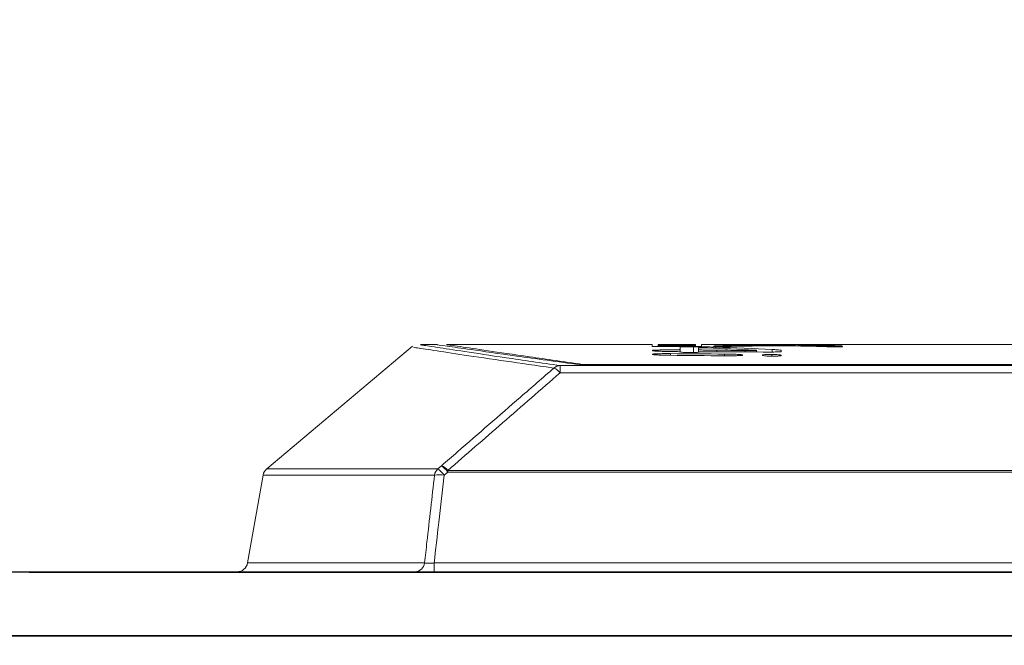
# Model space of a CAD drawing. Header units: millimetres. Extents: x 0 to 2100, y 0 to 1485.
# Tile 61 of 68: x 1369 to 1415, y 495 to 524. Entities that reach past the tile are written whole.
import ezdxf

# ---------------------------------------------------------------- set-up
doc = ezdxf.new("R2010")
doc.units = ezdxf.units.MM
doc.header["$LTSCALE"] = 5
doc.styles.add('SLDTEXTSTYLE1', font='TXT', dxfattribs={"width": 0.75})
doc.dimstyles.new('SLDDIMSTYLE0', dxfattribs={"dimtxt": 12.5, "dimasz": 15, "dimexe": 0, "dimexo": 0.0625, "dimgap": 3.125, "dimtad": 1, "dimdec": 0, "dimrnd": 1e-09, "dimzin": 12, "dimdsep": 46, "dimtxsty": 'SLDTEXTSTYLE1', "dimblk1": 'CLOSED', "dimblk2": 'CLOSED', "dimsah": 1, "dimcen": 0.09, "dimadec": 0, "dimazin": 3, "dimtfac": 1, "dimtofl": 0, "dimtmove": 0, "dimatfit": 3, "dimldrblk": 'CLOSED', "dimfxl": 1, "dimfrac": 2, "dimtolj": 1, "dimtzin": 12, "dimarcsym": 0})

# ---------------------------------------------------------------- blocks, each defined once
blk = doc.blocks.new('_CLOSED')
at = {"color": 0, "linetype": 'ByBlock', "lineweight": -2}
for p, q in [((-1, 0.166667), (0, 0)), ((-1, 0.166667), (-1, -0.166667)), ((0, 0), (-1, -0.166667)), ((0, 0), (-1, 0))]:
    blk.add_line(p, q, dxfattribs=at)
blk = doc.blocks.new('_D_1')
at = {"color": 7, "linetype": 'Continuous', "lineweight": 0}
for p, q in [((897.686, 330.317), (897.686, 573.492)), ((1601.982, 273.385), (1601.982, 573.492)), ((897.686, 568.492), (1601.982, 568.492))]:
    blk.add_line(p, q, dxfattribs=at)
at = {"color": 7, "linetype": 'Continuous', "lineweight": 0, "xscale": 15, "yscale": 15, "rotation": 180}
blk.add_blockref('_CLOSED', (897.686, 568.492), dxfattribs=at)
at = {"color": 7, "linetype": 'Continuous', "lineweight": 0, "xscale": 15, "yscale": 15}
blk.add_blockref('_CLOSED', (1601.982, 568.492), dxfattribs=at)
at = {"color": 7, "linetype": 'Continuous', "lineweight": 0, "insert": (1235.98, 584.606), "char_height": 12.5, "attachment_point": 1, "style": 'SLDTEXTSTYLE1'}
blk.add_mtext('704', dxfattribs=at)

msp = doc.modelspace()

# ---------------------------------------------------------------- linework, layer by layer
at = {"color": 7, "linetype": 'Continuous', "lineweight": 15}
for p, q in [((1387.175, 509.058), (1380.37, 503.348)), ((1388.336, 509.14), (1387.545, 509.14)), ((1398.355, 509.14), (1388.755, 509.14)), ((1398.355, 509.051), (1398.355, 509.14)), ((1398.374, 508.865), (1398.374, 508.85)), ((1398.638, 509.05), (1398.638, 509.132)), ((1398.639, 509.068), (1398.639, 509.136)), ((1398.639, 509.05), (1398.639, 509.068)), ((1398.667, 509.132), (1398.667, 509.124)), ((1398.667, 509.122), (1398.667, 509.124)), ((1398.667, 509.122), (1398.667, 509.119)), ((1398.667, 509.112), (1398.667, 509.119)), ((1398.667, 509.112), (1398.667, 509.108)), ((1398.667, 509.072), (1398.667, 509.108)), ((1398.667, 509.106), (1398.667, 509.103)), ((1398.667, 509.099), (1398.667, 509.103)), ((1398.667, 509.099), (1398.667, 509.082)), ((1398.944, 509.14), (1398.671, 509.14)), ((1398.948, 509.123), (1398.948, 509.13)), ((1398.948, 509.121), (1398.948, 509.123)), ((1398.948, 509.082), (1398.948, 509.094)), ((1399.364, 509.118), (1399.364, 509.117)), ((1399.382, 509.105), (1399.382, 509.112)), ((1399.405, 509.129), (1399.405, 509.123)), ((1399.405, 509.121), (1399.405, 509.123)), ((1399.405, 509.093), (1399.405, 509.082)), ((1399.405, 509.069), (1399.405, 509.082)), ((1399.471, 509.131), (1399.471, 509.133)), ((1399.616, 509.116), (1399.616, 509.117)), ((1399.671, 509.021), (1399.671, 508.906)), ((1399.671, 508.792), (1399.671, 508.906)), ((1399.685, 509.123), (1399.685, 509.129)), ((1399.685, 509.12), (1399.685, 509.123)), ((1399.685, 509.081), (1399.685, 509.092)), ((1399.806, 509.046), (1399.806, 509.069)), ((1399.854, 509.131), (1399.854, 509.134)), ((1399.854, 509.046), (1399.854, 509.061)), ((1399.869, 509.131), (1399.869, 509.132)), ((1399.869, 509.046), (1399.869, 509.056)), ((1400.067, 509.128), (1400.067, 509.122)), ((1400.067, 509.119), (1400.067, 509.122)), ((1400.067, 509.116), (1400.067, 509.113)), ((1400.067, 509.091), (1400.067, 509.079)), ((1400.349, 509.14), (1400.071, 509.14)), ((1400.071, 509.14), (1400.071, 509.14)), ((1400.349, 509.122), (1400.349, 509.13)), ((1400.349, 509.112), (1400.349, 509.119)), ((1400.349, 509.103), (1400.349, 509.112)), ((1400.349, 509.099), (1400.349, 509.103)), ((1400.349, 509.078), (1400.349, 509.095)), ((1400.377, 509.066), (1400.377, 509.135)), ((1400.377, 509.044), (1400.377, 509.066)), ((1400.527, 508.901), (1400.527, 508.978)), ((1400.527, 508.786), (1400.527, 508.901)), ((1406.269, 509.14), (1400.669, 509.14)), ((1400.669, 509.14), (1400.669, 509.043)), ((1401.232, 509.14), (1401.232, 509.138)), ((1401.232, 509.068), (1401.232, 509.052)), ((1403.128, 508.881), (1403.216, 508.875)), ((1403.225, 508.791), (1403.225, 508.872)), ((1403.276, 509.116), (1403.415, 509.113)), ((1403.446, 509.075), (1403.446, 509.111)), ((1404.382, 508.811), (1404.382, 508.865)), ((1405.174, 509.106), (1405.174, 509.07)), ((1416.83, 509.14), (1406.78, 509.14)), ((1407.239, 509.132), (1407.239, 509.136)), ((1407.239, 509.034), (1407.239, 509.051)), ((1398.374, 508.689), (1398.374, 508.676)), ((1402.58, 508.642), (1402.58, 508.656)), ((1403.509, 508.648), (1403.509, 508.634)), ((1404.382, 508.627), (1404.382, 508.641)), ((1394.067, 508.158), (1524.933, 508.158)), ((1394.067, 508.158), (1394.067, 507.822)), ((1524.296, 508.194), (1394.993, 508.194)), ((1395.204, 508.202), (1523.955, 508.202)), ((1395.204, 508.194), (1395.204, 508.202)), ((1524.933, 507.822), (1394.067, 507.822)), ((1388.53, 503.488), (1388.358, 503.348)), ((1388.823, 503.268), (1388.823, 503.192)), ((1388.823, 503.268), (1526.506, 503.268)), ((1380.199, 503.052), (1379.476, 498.953)), ((1388.652, 503.052), (1388.823, 503.192)), ((1526.506, 503.192), (1388.823, 503.192)), ((1388.183, 498.54), (1388.183, 498.953)), ((1388.183, 498.953), (1527.254, 498.953))]:
    msp.add_line(p, q, dxfattribs=at)
at = {"color": 8, "linetype": 'Continuous', "lineweight": 15}
for p, q in [((1398.796, 509.132), (1398.796, 509.134)), ((1398.796, 509.05), (1398.796, 509.061)), ((1399.177, 509.131), (1399.177, 509.133)), ((1399.177, 509.049), (1399.177, 509.058)), ((1399.225, 509.105), (1399.225, 509.111)), ((1399.471, 509.047), (1399.471, 509.06)), ((1399.555, 509.104), (1399.555, 509.108)), ((1399.674, 509.131), (1399.674, 509.135)), ((1399.674, 509.047), (1399.674, 509.066)), ((1399.806, 509.131), (1399.806, 509.136)), ((1399.908, 509.104), (1399.908, 509.107)), ((1400.164, 509.103), (1400.164, 509.108)), ((1400.238, 509.13), (1400.238, 509.133)), ((1400.238, 509.045), (1400.238, 509.059)), ((1400.292, 508.766), (1400.292, 509.035)), ((1400.309, 509.103), (1400.309, 509.109)), ((1401.333, 508.965), (1401.333, 509.018)), ((1401.373, 508.804), (1401.373, 508.872)), ((1401.836, 509.048), (1401.836, 509.088)), ((1402.699, 508.794), (1402.699, 508.864)), ((1403.158, 509.07), (1403.158, 509.104)), ((1403.858, 509.08), (1403.858, 509.129)), ((1403.963, 508.79), (1403.963, 508.909)), ((1404.914, 509.076), (1404.914, 509.129)), ((1405.35, 509.066), (1405.35, 509.1)), ((1406.741, 509.032), (1406.741, 509.075)), ((1399.218, 508.636), (1399.218, 508.714)), ((1401.737, 508.615), (1401.737, 508.695)), ((1403.945, 508.596), (1403.945, 508.677)), ((1393.774, 508.042), (1393.411, 508.094)), ((1380.37, 503.348), (1388.358, 503.348)), ((1388.202, 503.052), (1380.199, 503.052)), ((1379.476, 498.953), (1387.735, 498.953))]:
    msp.add_line(p, q, dxfattribs=at)
at = {"color": 7, "linetype": 'Continuous', "lineweight": 15}
for centre, radius, start, end in [((1394.079, 507.701), 0.458, 91.5624, 131.7813), ((1393.455, 507.312), 0.796, 39.8103, 66.3631), ((1380.691, 502.965), 0.5, 130, 170), ((1388.708, 502.974), 0.512, 133.1012, 171.2788), ((1387.331, 502.036), 1.666, 37.5604, 51.9394), ((1387.502, 502.176), 1.667, 37.559, 51.9276), ((1388.216, 502.763), 0.79, 39.7635, 66.6096), ((1388.427, 501.55), 1.518, 81.4815, 98.5185), ((1378.984, 499.04), 0.5, 270, 350), ((1387.268, 499.01), 0.47, 272.1785, 353.0835)]:
    msp.add_arc(centre, radius, start, end, dxfattribs=at)
for centre, major_axis, ratio, start_param, end_param in [((1347.084, -147.54), (3116.599, 0), 0.210704, 1.553602, 1.554345), ((1383.431, -147.54), (3035.822, 0), 0.21631, 1.565224, 1.565777), ((1377.476, -147.54), (2988.31, 0), 0.21975, 1.563611, 1.563705), ((1375.964, -147.54), (3026.071, 0), 0.217007, 1.562738, 1.563294), ((1374.252, -147.54), (3033.317, 0), 0.216489, 1.562517, 1.562747), ((1367.967, -147.54), (3026.071, 0), 0.217007, 1.560095, 1.560651), ((1366.208, -147.54), (3035.822, 0), 0.21631, 1.55955, 1.560104), ((1364.67, -147.54), (3035.822, 0), 0.21631, 1.559043, 1.559597), ((1359.009, -147.54), (2988.31, 0), 0.21975, 1.557431, 1.557525), ((1400.508, -147.54), (3039.7, 0), 0.216034, 1.57094, 1.571313), ((1383.495, -147.54), (2739.294, 0), 0.239726, 1.564989, 1.565155), ((1366.567, -147.54), (2739.294, 0), 0.239726, 1.558808, 1.558975), ((1399.125, -147.54), (0, 656.68), 0.050372, 6.280036, 6.280556), ((1398.757, -147.54), (0, 656.68), 0.050343, 6.26891, 6.26943), ((1377.528, -147.54), (3046.148, 0), 0.215577, 1.563522, 1.563614), ((1358.703, -147.54), (3046.148, 0), 0.215577, 1.557342, 1.557434), ((1374.224, -147.54), (3036.488, 0), 0.216263, 1.562285, 1.562434), ((1381.894, -147.54), (3015.179, 0), 0.217791, 1.564769, 1.564896), ((1363.261, -147.54), (3015.179, 0), 0.217791, 1.558589, 1.558716), ((1399.727, -147.54), (0, 656.68), 0.044318, 6.278283, 6.278807), ((1399.403, -147.54), (0, 656.68), 0.044318, 6.267158, 6.267681), ((1377.495, -147.54), (3030.831, 0), 0.216667, 1.563256, 1.563349), ((1358.764, -147.54), (3030.831, 0), 0.216667, 1.557075, 1.557168), ((1392.993, -147.54), (0, 656.68), 0.549489, 6.255093, 6.261152), ((1394.304, -147.54), (0, 656.68), 0.554832, 6.256672, 6.263894), ((1302.415, -147.54), (3090.685, 0), 0.212471, 1.538072, 1.538773), ((1308.395, -147.54), (3254.161, 0), 0.201797, 1.541813, 1.54222), ((1401.359, -147.54), (0, 656.68), 0.652995, 6.277357, 6.282383), ((1399.436, -147.54), (0, 656.68), 0.683971, 6.274636, 6.278103), ((1412.13, -147.54), (0, 656.68), 0.934932, 0.013666, 0.016792), ((1409.98, -147.54), (0, 656.68), 0.982859, 0.01057, 0.012617), ((1398.705, -147.54), (0, 656.68), 0.674228, 6.264998, 6.269391), ((1408.52, -147.54), (0, 656.68), 0.920955, 0.003083, 0.005961), ((1400.218, -147.54), (0, 656.68), 0.706729, 6.269129, 6.272126), ((1411.386, -147.54), (0, 656.68), 0.996338, 0.007269, 0.009056), ((1288.064, -147.54), (3086.683, 0), 0.212746, 1.533961, 1.534778), ((1278.042, -147.54), (3093.447, 0), 0.212281, 1.5308, 1.531615)]:
    msp.add_ellipse(centre, major_axis=major_axis, ratio=ratio, start_param=start_param, end_param=end_param, dxfattribs=at)
for points, knots in [([(1393.411, 508.094), (1392.677, 508.2), (1391.077, 508.429), (1389.283, 508.697), (1387.943, 508.899), (1387.204, 509.012), (1387.212, 509.011), (1387.215, 509.01)], [0, 0, 0, 0, 0.183778, 0.400494, 0.621297, 0.84349, 1, 1, 1, 1]), ([(1387.546, 509.126), (1387.539, 509.127), (1387.522, 509.129), (1388.241, 509.019), (1389.535, 508.823), (1391.42, 508.54), (1393.185, 508.286), (1394.067, 508.158)], [0, 0, 0, 0, 0.150725, 0.360425, 0.570124, 0.785064, 1, 1, 1, 1]), ([(1394.993, 508.194), (1393.952, 508.337), (1391.86, 508.623), (1389.872, 508.908), (1388.706, 509.076), (1388.222, 509.147), (1388.316, 509.133), (1388.336, 509.131)], [0, 0, 0, 0, 0.252259, 0.506925, 0.724917, 0.944423, 1, 1, 1, 1]), ([(1395.204, 508.202), (1394.304, 508.329), (1392.5, 508.586), (1390.575, 508.869), (1389.307, 509.057), (1388.732, 509.144), (1388.811, 509.132), (1388.831, 509.129)], [0, 0, 0, 0, 0.225813, 0.453185, 0.685487, 0.9195, 1, 1, 1, 1]), ([(1399.023, 508.886), (1398.971, 508.886), (1398.866, 508.887), (1398.715, 508.885), (1398.574, 508.882), (1398.448, 508.877), (1398.383, 508.871), (1398.376, 508.867), (1398.374, 508.865)], [0, 0, 0, 0, 0.139545, 0.279462, 0.41468, 0.60211, 0.85426, 1, 1, 1, 1]), ([(1398.374, 508.85), (1398.388, 508.846), (1398.415, 508.838), (1398.596, 508.828), (1398.809, 508.822), (1398.956, 508.82), (1399.023, 508.819)], [0, 0, 0, 0, 0.319007, 0.638293, 0.834147, 1, 1, 1, 1]), ([(1398.712, 509.137), (1398.698, 509.137), (1398.671, 509.137), (1398.644, 509.136), (1398.641, 509.136), (1398.639, 509.136)], [0, 0, 0, 0, 0.282995, 0.565759, 1, 1, 1, 1]), ([(1398.639, 509.136), (1398.64, 509.136), (1398.644, 509.135), (1398.681, 509.135), (1398.738, 509.134), (1398.791, 509.134), (1398.796, 509.134)], [0, 0, 0, 0, 0.300598, 0.547757, 0.951447, 1, 1, 1, 1]), ([(1398.712, 509.074), (1398.698, 509.074), (1398.671, 509.073), (1398.644, 509.071), (1398.641, 509.069), (1398.639, 509.068)], [0, 0, 0, 0, 0.282369, 0.564505, 1, 1, 1, 1]), ([(1398.639, 509.068), (1398.64, 509.068), (1398.644, 509.066), (1398.681, 509.064), (1398.738, 509.062), (1398.79, 509.061), (1398.796, 509.061)], [0, 0, 0, 0, 0.301083, 0.547972, 0.950334, 1, 1, 1, 1]), ([(1398.667, 509.14), (1398.668, 509.14), (1398.669, 509.14), (1398.674, 509.14), (1398.686, 509.14), (1398.693, 509.14)], [0, 0, 0, 0, 0.335494, 0.666775, 1, 1, 1, 1]), ([(1399.111, 509.114), (1399.061, 509.113), (1398.963, 509.113), (1398.815, 509.112), (1398.717, 509.112), (1398.667, 509.112)], [0, 0, 0, 0, 0.344738, 0.672142, 1, 1, 1, 1]), ([(1398.667, 509.108), (1398.727, 509.108), (1398.852, 509.109), (1399.04, 509.11), (1399.163, 509.11), (1399.225, 509.111)], [0, 0, 0, 0, 0.314458, 0.656679, 1, 1, 1, 1]), ([(1398.693, 509.14), (1398.701, 509.14), (1398.718, 509.14), (1398.76, 509.14), (1398.807, 509.14), (1398.835, 509.14)], [0, 0, 0, 0, 0.286273, 0.572708, 1, 1, 1, 1]), ([(1398.914, 509.138), (1398.888, 509.138), (1398.821, 509.138), (1398.755, 509.137), (1398.723, 509.137), (1398.712, 509.137)], [0, 0, 0, 0, 0.290003, 0.757274, 1, 1, 1, 1]), ([(1398.914, 509.077), (1398.888, 509.077), (1398.821, 509.076), (1398.755, 509.075), (1398.723, 509.074), (1398.712, 509.074)], [0, 0, 0, 0, 0.289414, 0.7603, 1, 1, 1, 1]), ([(1398.796, 509.134), (1398.823, 509.134), (1398.888, 509.133), (1399.019, 509.133), (1399.125, 509.133), (1399.177, 509.133)], [0, 0, 0, 0, 0.267266, 0.64534, 1, 1, 1, 1]), ([(1398.796, 509.061), (1398.823, 509.06), (1398.888, 509.059), (1399.018, 509.058), (1399.125, 509.058), (1399.177, 509.058)], [0, 0, 0, 0, 0.266812, 0.645014, 1, 1, 1, 1]), ([(1398.835, 509.14), (1398.86, 509.14), (1398.911, 509.14), (1399.021, 509.14), (1399.112, 509.14), (1399.169, 509.14)], [0, 0, 0, 0, 0.273257, 0.546398, 1, 1, 1, 1]), ([(1399.212, 509.138), (1399.184, 509.138), (1399.128, 509.138), (1399.025, 509.138), (1398.956, 509.138), (1398.914, 509.138)], [0, 0, 0, 0, 0.274464, 0.549111, 1, 1, 1, 1]), ([(1399.212, 509.078), (1399.184, 509.078), (1399.128, 509.078), (1399.025, 509.078), (1398.956, 509.078), (1398.914, 509.077)], [0, 0, 0, 0, 0.27458, 0.549332, 1, 1, 1, 1]), ([(1398.928, 509.136), (1398.929, 509.136), (1398.93, 509.136), (1398.946, 509.136), (1398.974, 509.137), (1399.008, 509.137), (1399.017, 509.137)], [0, 0, 0, 0, 0.294478, 0.546772, 0.867237, 1, 1, 1, 1]), ([(1398.989, 509.135), (1398.974, 509.135), (1398.944, 509.135), (1398.93, 509.135), (1398.929, 509.136), (1398.928, 509.136)], [0, 0, 0, 0, 0.338172, 0.664982, 1, 1, 1, 1]), ([(1398.928, 509.068), (1398.929, 509.069), (1398.93, 509.07), (1398.946, 509.071), (1398.974, 509.072), (1399.008, 509.072), (1399.017, 509.073)], [0, 0, 0, 0, 0.2944517, 0.5467933, 0.867251, 1, 1, 1, 1]), ([(1398.989, 509.064), (1398.974, 509.065), (1398.944, 509.066), (1398.93, 509.067), (1398.929, 509.068), (1398.928, 509.068)], [0, 0, 0, 0, 0.338397, 0.665105, 1, 1, 1, 1]), ([(1398.962, 509.14), (1398.955, 509.14), (1398.947, 509.14), (1398.944, 509.14), (1398.944, 509.14)], [0, 0, 0, 0, 0.761514, 1, 1, 1, 1]), ([(1399.049, 509.14), (1399.039, 509.14), (1399.018, 509.14), (1398.986, 509.14), (1398.971, 509.14), (1398.962, 509.14)], [0, 0, 0, 0, 0.263364, 0.526809, 1, 1, 1, 1]), ([(1399.135, 509.135), (1399.121, 509.135), (1399.088, 509.135), (1399.034, 509.135), (1399.005, 509.135), (1398.989, 509.135)], [0, 0, 0, 0, 0.2512527, 0.5755846, 1, 1, 1, 1]), ([(1399.135, 509.063), (1399.121, 509.063), (1399.088, 509.063), (1399.034, 509.064), (1399.005, 509.064), (1398.989, 509.064)], [0, 0, 0, 0, 0.251227, 0.576839, 1, 1, 1, 1]), ([(1399.017, 509.137), (1399.035, 509.137), (1399.074, 509.137), (1399.149, 509.137), (1399.202, 509.137), (1399.229, 509.137)], [0, 0, 0, 0, 0.272873, 0.631433, 1, 1, 1, 1]), ([(1399.017, 509.073), (1399.035, 509.073), (1399.075, 509.073), (1399.149, 509.073), (1399.202, 509.073), (1399.229, 509.073)], [0, 0, 0, 0, 0.27594, 0.63295, 1, 1, 1, 1]), ([(1399.671, 508.906), (1399.664, 508.903), (1399.651, 508.898), (1399.547, 508.892), (1399.414, 508.888), (1399.263, 508.886), (1399.129, 508.886), (1399.05, 508.886), (1399.023, 508.886)], [0, 0, 0, 0, 0.26636, 0.478416, 0.645235, 0.785817, 0.926708, 1, 1, 1, 1]), ([(1399.023, 508.819), (1399.106, 508.818), (1399.271, 508.817), (1399.47, 508.811), (1399.632, 508.803), (1399.658, 508.796), (1399.671, 508.792)], [0, 0, 0, 0, 0.226198, 0.450761, 0.705194, 1, 1, 1, 1]), ([(1399.297, 509.14), (1399.271, 509.14), (1399.22, 509.14), (1399.134, 509.14), (1399.082, 509.14), (1399.049, 509.14)], [0, 0, 0, 0, 0.278618, 0.55735, 1, 1, 1, 1]), ([(1399.33, 509.115), (1399.31, 509.115), (1399.271, 509.114), (1399.193, 509.114), (1399.139, 509.114), (1399.111, 509.114)], [0, 0, 0, 0, 0.332856, 0.663489, 1, 1, 1, 1]), ([(1399.261, 509.135), (1399.253, 509.135), (1399.233, 509.135), (1399.19, 509.135), (1399.154, 509.135), (1399.135, 509.135)], [0, 0, 0, 0, 0.254589, 0.623783, 1, 1, 1, 1]), ([(1399.261, 509.064), (1399.253, 509.064), (1399.233, 509.064), (1399.191, 509.063), (1399.154, 509.063), (1399.135, 509.063)], [0, 0, 0, 0, 0.252898, 0.618847, 1, 1, 1, 1]), ([(1399.169, 509.14), (1399.21, 509.14), (1399.293, 509.14), (1399.455, 509.14), (1399.576, 509.14), (1399.651, 509.14)], [0, 0, 0, 0, 0.273439, 0.546774, 1, 1, 1, 1]), ([(1399.177, 509.133), (1399.207, 509.133), (1399.28, 509.133), (1399.386, 509.133), (1399.444, 509.133), (1399.471, 509.133)], [0, 0, 0, 0, 0.275966, 0.669783, 1, 1, 1, 1]), ([(1399.177, 509.058), (1399.207, 509.058), (1399.28, 509.058), (1399.386, 509.058), (1399.444, 509.059), (1399.471, 509.06)], [0, 0, 0, 0, 0.275853, 0.669129, 1, 1, 1, 1]), ([(1399.225, 509.111), (1399.241, 509.111), (1399.273, 509.111), (1399.327, 509.112), (1399.361, 509.112), (1399.382, 509.112)], [0, 0, 0, 0, 0.281627, 0.563321, 1, 1, 1, 1]), ([(1399.384, 509.136), (1399.37, 509.136), (1399.344, 509.135), (1399.306, 509.135), (1399.276, 509.135), (1399.261, 509.135)], [0, 0, 0, 0, 0.395793, 0.696889, 1, 1, 1, 1]), ([(1399.384, 509.068), (1399.37, 509.068), (1399.344, 509.067), (1399.306, 509.065), (1399.276, 509.065), (1399.261, 509.064)], [0, 0, 0, 0, 0.396257, 0.697114, 1, 1, 1, 1]), ([(1399.662, 509.14), (1399.627, 509.14), (1399.557, 509.14), (1399.432, 509.14), (1399.348, 509.14), (1399.297, 509.14)], [0, 0, 0, 0, 0.280729, 0.561605, 1, 1, 1, 1]), ([(1399.364, 509.117), (1399.363, 509.116), (1399.362, 509.116), (1399.355, 509.115), (1399.339, 509.115), (1399.33, 509.115)], [0, 0, 0, 0, 0.348381, 0.667621, 1, 1, 1, 1]), ([(1399.382, 509.112), (1399.389, 509.112), (1399.402, 509.111), (1399.449, 509.109), (1399.514, 509.109), (1399.555, 509.108)], [0, 0, 0, 0, 0.305454, 0.566734, 1, 1, 1, 1]), ([(1399.526, 509.137), (1399.508, 509.137), (1399.472, 509.136), (1399.427, 509.136), (1399.398, 509.136), (1399.384, 509.136)], [0, 0, 0, 0, 0.334772, 0.667194, 1, 1, 1, 1]), ([(1399.526, 509.072), (1399.508, 509.072), (1399.472, 509.071), (1399.427, 509.069), (1399.398, 509.069), (1399.384, 509.068)], [0, 0, 0, 0, 0.33521, 0.66741, 1, 1, 1, 1]), ([(1399.471, 509.133), (1399.488, 509.134), (1399.541, 509.134), (1399.604, 509.134), (1399.651, 509.135), (1399.674, 509.135)], [0, 0, 0, 0, 0.188843, 0.592697, 1, 1, 1, 1]), ([(1399.471, 509.06), (1399.488, 509.06), (1399.541, 509.061), (1399.604, 509.063), (1399.651, 509.065), (1399.674, 509.066)], [0, 0, 0, 0, 0.1884758, 0.5925323, 1, 1, 1, 1]), ([(1399.673, 509.137), (1399.658, 509.137), (1399.627, 509.137), (1399.574, 509.137), (1399.545, 509.137), (1399.526, 509.137)], [0, 0, 0, 0, 0.260745, 0.521525, 1, 1, 1, 1]), ([(1399.673, 509.074), (1399.658, 509.074), (1399.627, 509.074), (1399.575, 509.073), (1399.545, 509.073), (1399.526, 509.072)], [0, 0, 0, 0, 0.259992, 0.520003, 1, 1, 1, 1]), ([(1399.555, 509.108), (1399.582, 509.108), (1399.65, 509.107), (1399.774, 509.107), (1399.867, 509.107), (1399.908, 509.107)], [0, 0, 0, 0, 0.278824, 0.681696, 1, 1, 1, 1]), ([(1399.649, 509.112), (1399.643, 509.112), (1399.624, 509.113), (1399.618, 509.114), (1399.616, 509.115), (1399.616, 509.116)], [0, 0, 0, 0, 0.188142, 0.592645, 1, 1, 1, 1]), ([(1399.753, 509.111), (1399.741, 509.111), (1399.715, 509.111), (1399.677, 509.112), (1399.66, 509.112), (1399.649, 509.112)], [0, 0, 0, 0, 0.274432, 0.5421106, 1, 1, 1, 1]), ([(1399.651, 509.14), (1399.672, 509.14), (1399.714, 509.14), (1399.792, 509.14), (1399.848, 509.14), (1399.883, 509.14)], [0, 0, 0, 0, 0.2692886, 0.5386064, 1, 1, 1, 1]), ([(1399.931, 509.14), (1399.904, 509.14), (1399.849, 509.14), (1399.756, 509.14), (1399.693, 509.14), (1399.662, 509.14)], [0, 0, 0, 0, 0.324999, 0.658507, 1, 1, 1, 1]), ([(1400.292, 509.035), (1400.244, 509.035), (1400.147, 509.035), (1400.006, 509.034), (1399.872, 509.032), (1399.749, 509.029), (1399.681, 509.025), (1399.674, 509.022), (1399.671, 509.021)], [0, 0, 0, 0, 0.131874, 0.264061, 0.392216, 0.578168, 0.836959, 1, 1, 1, 1]), ([(1399.671, 508.792), (1399.687, 508.787), (1399.709, 508.779), (1399.844, 508.771), (1399.957, 508.767), (1400.046, 508.765), (1400.09, 508.765), (1400.099, 508.765)], [0, 0, 0, 0, 0.470144, 0.69374, 0.859063, 0.972437, 1, 1, 1, 1]), ([(1399.885, 509.137), (1399.865, 509.137), (1399.824, 509.137), (1399.751, 509.137), (1399.703, 509.137), (1399.673, 509.137)], [0, 0, 0, 0, 0.275653, 0.551495, 1, 1, 1, 1]), ([(1399.885, 509.075), (1399.865, 509.075), (1399.824, 509.075), (1399.751, 509.075), (1399.703, 509.075), (1399.673, 509.074)], [0, 0, 0, 0, 0.275705, 0.551603, 1, 1, 1, 1]), ([(1399.674, 509.135), (1399.688, 509.135), (1399.715, 509.135), (1399.755, 509.136), (1399.789, 509.136), (1399.806, 509.136)], [0, 0, 0, 0, 0.372869, 0.685106, 1, 1, 1, 1]), ([(1399.674, 509.066), (1399.688, 509.066), (1399.715, 509.067), (1399.755, 509.068), (1399.789, 509.069), (1399.806, 509.069)], [0, 0, 0, 0, 0.373053, 0.685181, 1, 1, 1, 1]), ([(1399.902, 509.11), (1399.888, 509.11), (1399.847, 509.11), (1399.795, 509.111), (1399.764, 509.111), (1399.753, 509.111)], [0, 0, 0, 0, 0.277677, 0.761755, 1, 1, 1, 1]), ([(1399.806, 509.136), (1399.814, 509.136), (1399.833, 509.136), (1399.874, 509.136), (1399.908, 509.136), (1399.925, 509.136)], [0, 0, 0, 0, 0.259332, 0.620655, 1, 1, 1, 1]), ([(1399.806, 509.069), (1399.814, 509.07), (1399.832, 509.07), (1399.871, 509.07), (1399.905, 509.07), (1399.923, 509.07), (1399.925, 509.07)], [0, 0, 0, 0, 0.253972, 0.607299, 0.956514, 1, 1, 1, 1]), ([(1400.039, 509.134), (1400.025, 509.134), (1399.99, 509.134), (1399.925, 509.134), (1399.875, 509.134), (1399.854, 509.134)], [0, 0, 0, 0, 0.290887, 0.694113, 1, 1, 1, 1]), ([(1400.039, 509.063), (1400.025, 509.062), (1399.99, 509.062), (1399.924, 509.061), (1399.875, 509.061), (1399.854, 509.061)], [0, 0, 0, 0, 0.291197, 0.694759, 1, 1, 1, 1]), ([(1399.869, 509.132), (1399.908, 509.132), (1400.002, 509.132), (1400.135, 509.133), (1400.206, 509.133), (1400.238, 509.133)], [0, 0, 0, 0, 0.273254, 0.673772, 1, 1, 1, 1]), ([(1399.869, 509.056), (1399.908, 509.056), (1400.002, 509.056), (1400.135, 509.057), (1400.206, 509.058), (1400.238, 509.059)], [0, 0, 0, 0, 0.273178, 0.671676, 1, 1, 1, 1]), ([(1399.883, 509.14), (1399.901, 509.14), (1399.936, 509.14), (1400, 509.14), (1400.044, 509.14), (1400.071, 509.14)], [0, 0, 0, 0, 0.269661, 0.539365, 1, 1, 1, 1]), ([(1400.237, 509.137), (1400.212, 509.137), (1400.153, 509.137), (1400.031, 509.137), (1399.934, 509.137), (1399.885, 509.137)], [0, 0, 0, 0, 0.26779, 0.636766, 1, 1, 1, 1]), ([(1400.237, 509.073), (1400.212, 509.073), (1400.153, 509.074), (1400.031, 509.075), (1399.934, 509.075), (1399.885, 509.075)], [0, 0, 0, 0, 0.2678851, 0.6353947, 1, 1, 1, 1]), ([(1400.04, 509.111), (1400.03, 509.111), (1400.008, 509.111), (1399.958, 509.11), (1399.921, 509.11), (1399.902, 509.11)], [0, 0, 0, 0, 0.329045, 0.660641, 1, 1, 1, 1]), ([(1399.908, 509.107), (1399.933, 509.107), (1399.983, 509.107), (1400.072, 509.107), (1400.129, 509.107), (1400.164, 509.108)], [0, 0, 0, 0, 0.280516, 0.561312, 1, 1, 1, 1]), ([(1399.925, 509.136), (1399.938, 509.136), (1399.967, 509.136), (1400.009, 509.136), (1400.038, 509.136), (1400.05, 509.136), (1400.053, 509.136)], [0, 0, 0, 0, 0.251561, 0.58867, 0.925943, 1, 1, 1, 1]), ([(1399.925, 509.07), (1399.938, 509.07), (1399.967, 509.07), (1400.01, 509.07), (1400.038, 509.07), (1400.05, 509.069), (1400.053, 509.069)], [0, 0, 0, 0, 0.252114, 0.590781, 0.929398, 1, 1, 1, 1]), ([(1400.05, 509.14), (1400.043, 509.14), (1400.025, 509.14), (1399.981, 509.14), (1399.943, 509.14), (1399.931, 509.14)], [0, 0, 0, 0, 0.281061, 0.759505, 1, 1, 1, 1]), ([(1400.103, 509.135), (1400.102, 509.135), (1400.101, 509.135), (1400.086, 509.135), (1400.063, 509.134), (1400.042, 509.134), (1400.039, 509.134)], [0, 0, 0, 0, 0.313957, 0.577014, 0.931084, 1, 1, 1, 1]), ([(1400.103, 509.066), (1400.102, 509.066), (1400.101, 509.065), (1400.086, 509.064), (1400.057, 509.063), (1400.039, 509.063)], [0, 0, 0, 0, 0.3126728, 0.578118, 1, 1, 1, 1]), ([(1400.067, 509.113), (1400.067, 509.113), (1400.066, 509.112), (1400.061, 509.112), (1400.047, 509.111), (1400.04, 509.111)], [0, 0, 0, 0, 0.379501, 0.685888, 1, 1, 1, 1]), ([(1400.071, 509.14), (1400.071, 509.14), (1400.07, 509.14), (1400.066, 509.14), (1400.056, 509.14), (1400.05, 509.14)], [0, 0, 0, 0, 0.357534, 0.676957, 1, 1, 1, 1]), ([(1400.053, 509.136), (1400.065, 509.136), (1400.09, 509.136), (1400.101, 509.136), (1400.102, 509.135), (1400.103, 509.135)], [0, 0, 0, 0, 0.343009, 0.66762, 1, 1, 1, 1]), ([(1400.053, 509.069), (1400.065, 509.069), (1400.09, 509.068), (1400.101, 509.067), (1400.102, 509.067), (1400.103, 509.066)], [0, 0, 0, 0, 0.343657, 0.667965, 1, 1, 1, 1]), ([(1400.071, 509.14), (1400.084, 509.14), (1400.111, 509.14), (1400.16, 509.14), (1400.19, 509.14), (1400.21, 509.14)], [0, 0, 0, 0, 0.259777, 0.519586, 1, 1, 1, 1]), ([(1400.099, 508.765), (1400.131, 508.765), (1400.195, 508.765), (1400.292, 508.766), (1400.388, 508.769), (1400.483, 508.775), (1400.523, 508.781), (1400.526, 508.785), (1400.527, 508.786)], [0, 0, 0, 0, 0.110603, 0.221249, 0.353158, 0.555396, 0.887967, 1, 1, 1, 1]), ([(1400.164, 509.108), (1400.181, 509.108), (1400.214, 509.108), (1400.269, 509.108), (1400.293, 509.109), (1400.309, 509.109)], [0, 0, 0, 0, 0.2685363, 0.5188455, 1, 1, 1, 1]), ([(1400.21, 509.14), (1400.22, 509.14), (1400.238, 509.14), (1400.271, 509.14), (1400.289, 509.14), (1400.3, 509.14)], [0, 0, 0, 0, 0.252829, 0.505669, 1, 1, 1, 1]), ([(1400.377, 509.135), (1400.375, 509.135), (1400.372, 509.136), (1400.34, 509.136), (1400.29, 509.137), (1400.243, 509.137), (1400.237, 509.137)], [0, 0, 0, 0, 0.307767, 0.556153, 0.946024, 1, 1, 1, 1]), ([(1400.377, 509.066), (1400.375, 509.067), (1400.372, 509.068), (1400.34, 509.071), (1400.29, 509.072), (1400.243, 509.073), (1400.237, 509.073)], [0, 0, 0, 0, 0.308315, 0.556235, 0.945193, 1, 1, 1, 1]), ([(1400.238, 509.133), (1400.267, 509.133), (1400.341, 509.134), (1400.373, 509.135), (1400.376, 509.135), (1400.377, 509.135)], [0, 0, 0, 0, 0.307954, 0.783787, 1, 1, 1, 1]), ([(1400.238, 509.059), (1400.267, 509.06), (1400.341, 509.061), (1400.373, 509.064), (1400.376, 509.066), (1400.377, 509.066)], [0, 0, 0, 0, 0.308134, 0.78344, 1, 1, 1, 1]), ([(1401.333, 509.018), (1401.247, 509.021), (1401.092, 509.025), (1400.783, 509.03), (1400.522, 509.033), (1400.341, 509.034), (1400.292, 509.035)], [0, 0, 0, 0, 0.333206, 0.595736, 0.892736, 1, 1, 1, 1]), ([(1400.3, 509.14), (1400.306, 509.14), (1400.318, 509.14), (1400.333, 509.14), (1400.339, 509.14), (1400.343, 509.14)], [0, 0, 0, 0, 0.274119, 0.548163, 1, 1, 1, 1]), ([(1400.309, 509.109), (1400.318, 509.11), (1400.337, 509.11), (1400.347, 509.111), (1400.348, 509.112), (1400.349, 509.112)], [0, 0, 0, 0, 0.318936, 0.658116, 1, 1, 1, 1]), ([(1400.343, 509.14), (1400.344, 509.14), (1400.347, 509.14), (1400.348, 509.14), (1400.348, 509.14), (1400.349, 509.14)], [0, 0, 0, 0, 0.195762, 0.597788, 1, 1, 1, 1]), ([(1400.527, 508.978), (1400.529, 508.98), (1400.532, 508.983), (1400.571, 508.985), (1400.602, 508.986), (1400.63, 508.987), (1400.66, 508.987), (1400.692, 508.987), (1400.739, 508.987), (1400.839, 508.985), (1400.898, 508.983), (1400.942, 508.981)], [0, 0, 0, 0, 0.2849669, 0.3932046, 0.4373038, 0.481847, 0.513644, 0.5453792, 0.5950039, 0.6897954, 1, 1, 1, 1]), ([(1401.373, 508.872), (1401.262, 508.873), (1401.041, 508.875), (1400.773, 508.882), (1400.571, 508.891), (1400.541, 508.898), (1400.527, 508.901)], [0, 0, 0, 0, 0.241403, 0.481574, 0.746326, 1, 1, 1, 1]), ([(1400.527, 508.786), (1400.532, 508.788), (1400.543, 508.792), (1400.634, 508.797), (1400.771, 508.801), (1400.964, 508.804), (1401.173, 508.805), (1401.316, 508.804), (1401.371, 508.804)], [0, 0, 0, 0, 0.157881, 0.316306, 0.466179, 0.626008, 0.855653, 1, 1, 1, 1]), ([(1401.704, 509.14), (1401.649, 509.14), (1401.582, 509.14), (1401.469, 509.14), (1401.419, 509.14), (1401.376, 509.14), (1401.339, 509.14), (1401.3, 509.14), (1401.251, 509.14), (1401.234, 509.14), (1401.232, 509.14), (1401.232, 509.14)], [0, 0, 0, 0, 0.320047, 0.391282, 0.450159, 0.492415, 0.534805, 0.586204, 0.670518, 0.898917, 1, 1, 1, 1]), ([(1401.232, 509.138), (1401.249, 509.137), (1401.284, 509.136), (1401.45, 509.134), (1401.628, 509.133), (1401.719, 509.132)], [0, 0, 0, 0, 0.33683, 0.663852, 1, 1, 1, 1]), ([(1401.836, 509.088), (1401.724, 509.086), (1401.519, 509.083), (1401.305, 509.076), (1401.259, 509.071), (1401.232, 509.068)], [0, 0, 0, 0, 0.336299, 0.614251, 1, 1, 1, 1]), ([(1401.232, 509.052), (1401.235, 509.05), (1401.24, 509.048), (1401.289, 509.046), (1401.341, 509.045), (1401.406, 509.044), (1401.475, 509.044), (1401.567, 509.044), (1401.692, 509.046), (1401.773, 509.047), (1401.821, 509.048)], [0, 0, 0, 0, 0.2339397, 0.3355343, 0.4381944, 0.5025912, 0.567052, 0.6511633, 0.7891883, 1, 1, 1, 1]), ([(1403.223, 508.872), (1403.223, 508.872), (1403.227, 508.871), (1403.207, 508.869), (1403.156, 508.867), (1403.078, 508.865), (1402.948, 508.864), (1402.814, 508.864), (1402.723, 508.864), (1402.699, 508.864)], [0, 0, 0, 0, 0.030119, 0.187679, 0.30708, 0.426289, 0.599597, 0.889767, 1, 1, 1, 1]), ([(1403.438, 509.111), (1403.44, 509.111), (1403.457, 509.109), (1403.38, 509.107), (1403.231, 509.105), (1403.158, 509.104)], [0, 0, 0, 0, 0.090626, 0.551187, 1, 1, 1, 1]), ([(1403.539, 508.789), (1403.625, 508.788), (1403.799, 508.788), (1404.043, 508.79), (1404.226, 508.795), (1404.34, 508.801), (1404.379, 508.807), (1404.381, 508.81), (1404.382, 508.811)], [0, 0, 0, 0, 0.2067136, 0.4146665, 0.5941404, 0.7634552, 0.9409463, 1, 1, 1, 1]), ([(1403.741, 509.079), (1403.805, 509.08), (1403.925, 509.081), (1404.153, 509.082), (1404.374, 509.082), (1404.576, 509.081), (1404.72, 509.079), (1404.787, 509.078), (1404.812, 509.078)], [0, 0, 0, 0, 0.207829, 0.384522, 0.5617, 0.727728, 0.89899, 1, 1, 1, 1]), ([(1404.914, 509.129), (1404.839, 509.128), (1404.71, 509.127), (1404.472, 509.127), (1404.263, 509.127), (1404.072, 509.128), (1403.941, 509.128), (1403.879, 509.129), (1403.858, 509.129)], [0, 0, 0, 0, 0.2431228, 0.412229, 0.5817372, 0.7427874, 0.9123409, 1, 1, 1, 1]), ([(1404.382, 508.865), (1404.367, 508.87), (1404.337, 508.881), (1404.195, 508.896), (1404.041, 508.905), (1403.963, 508.909)], [0, 0, 0, 0, 0.337339, 0.665481, 1, 1, 1, 1]), ([(1405.35, 509.1), (1405.296, 509.101), (1405.187, 509.103), (1405.159, 509.107), (1405.229, 509.11), (1405.359, 509.112), (1405.447, 509.113), (1405.461, 509.113)], [0, 0, 0, 0, 0.23698, 0.472939, 0.729816, 0.956962, 1, 1, 1, 1]), ([(1406.396, 509.14), (1406.483, 509.14), (1406.616, 509.14), (1406.739, 509.14), (1406.78, 509.14)], [0, 0, 0, 0, 0.665096, 1, 1, 1, 1]), ([(1406.63, 509.123), (1406.743, 509.124), (1406.949, 509.126), (1407.165, 509.129), (1407.212, 509.131), (1407.239, 509.132)], [0, 0, 0, 0, 0.3365382, 0.6119298, 1, 1, 1, 1]), ([(1407.239, 509.136), (1407.236, 509.137), (1407.231, 509.137), (1407.183, 509.137), (1407.132, 509.138), (1407.068, 509.138), (1407.001, 509.138), (1406.911, 509.138), (1406.786, 509.138), (1406.705, 509.137), (1406.655, 509.137)], [0, 0, 0, 0, 0.233468, 0.334879, 0.437357, 0.500771, 0.564264, 0.64624, 0.780236, 1, 1, 1, 1]), ([(1407.239, 509.051), (1407.221, 509.054), (1407.186, 509.06), (1407.016, 509.069), (1406.834, 509.073), (1406.741, 509.075)], [0, 0, 0, 0, 0.337075, 0.663731, 1, 1, 1, 1]), ([(1406.757, 509.032), (1406.813, 509.03), (1406.883, 509.028), (1406.999, 509.027), (1407.05, 509.027), (1407.094, 509.027), (1407.133, 509.027), (1407.173, 509.028), (1407.224, 509.03), (1407.238, 509.032), (1407.239, 509.034), (1407.239, 509.034)], [0, 0, 0, 0, 0.318594, 0.392546, 0.451066, 0.494872, 0.538788, 0.593528, 0.684419, 0.933054, 1, 1, 1, 1]), ([(1399.218, 508.714), (1399.131, 508.715), (1398.957, 508.716), (1398.712, 508.713), (1398.529, 508.707), (1398.416, 508.7), (1398.377, 508.694), (1398.375, 508.69), (1398.374, 508.689)], [0, 0, 0, 0, 0.20706, 0.41536, 0.595078, 0.764449, 0.941975, 1, 1, 1, 1]), ([(1398.374, 508.676), (1398.387, 508.672), (1398.414, 508.663), (1398.605, 508.651), (1398.87, 508.641), (1399.106, 508.638), (1399.218, 508.636)], [0, 0, 0, 0, 0.244058, 0.486828, 0.755142, 1, 1, 1, 1]), ([(1402.58, 508.656), (1402.567, 508.66), (1402.54, 508.669), (1402.35, 508.681), (1402.084, 508.69), (1401.849, 508.693), (1401.737, 508.695)], [0, 0, 0, 0, 0.244238, 0.487225, 0.755078, 1, 1, 1, 1]), ([(1401.737, 508.615), (1401.824, 508.615), (1401.998, 508.614), (1402.243, 508.617), (1402.426, 508.623), (1402.538, 508.631), (1402.577, 508.637), (1402.58, 508.641), (1402.58, 508.642)], [0, 0, 0, 0, 0.207243, 0.41576, 0.594963, 0.763764, 0.940989, 1, 1, 1, 1]), ([(1403.945, 508.677), (1403.919, 508.677), (1403.867, 508.678), (1403.784, 508.677), (1403.694, 508.674), (1403.589, 508.668), (1403.521, 508.659), (1403.513, 508.651), (1403.509, 508.648)], [0, 0, 0, 0, 0.078539, 0.157086, 0.259878, 0.427224, 0.740517, 1, 1, 1, 1]), ([(1403.509, 508.634), (1403.524, 508.627), (1403.547, 508.616), (1403.688, 508.604), (1403.796, 508.599), (1403.88, 508.597), (1403.929, 508.596), (1403.945, 508.596)], [0, 0, 0, 0, 0.5034856, 0.7297446, 0.8620357, 0.9553249, 1, 1, 1, 1]), ([(1404.382, 508.641), (1404.366, 508.648), (1404.344, 508.659), (1404.203, 508.67), (1404.095, 508.674), (1404.011, 508.677), (1403.962, 508.677), (1403.945, 508.677)], [0, 0, 0, 0, 0.503813, 0.729809, 0.861499, 0.954253, 1, 1, 1, 1]), ([(1403.945, 508.596), (1403.971, 508.596), (1404.023, 508.596), (1404.106, 508.597), (1404.197, 508.6), (1404.302, 508.607), (1404.37, 508.616), (1404.378, 508.624), (1404.382, 508.627)], [0, 0, 0, 0, 0.078567, 0.157139, 0.260056, 0.427619, 0.741075, 1, 1, 1, 1]), ([(1388.53, 503.488), (1388.775, 503.701), (1390.002, 504.768), (1391.75, 506.286), (1393.254, 507.59), (1393.774, 508.042)], [0, 0, 0, 0, 0.140425, 0.702125, 1, 1, 1, 1]), ([(1394.067, 507.822), (1393.169, 507.043), (1391.421, 505.526), (1389.674, 504.007), (1388.823, 503.268)], [0, 0, 0, 0, 0.513329, 1, 1, 1, 1]), ([(1387.735, 498.953), (1387.772, 499.279), (1387.927, 500.646), (1388.083, 502.012), (1388.202, 503.052)], [0, 0, 0, 0, 0.238749, 1, 1, 1, 1]), ([(1388.652, 503.052), (1388.568, 502.318), (1388.411, 500.952), (1388.256, 499.586), (1388.183, 498.953)], [0, 0, 0, 0, 0.537004, 1, 1, 1, 1]), ([(1388.183, 498.953), (1388.128, 498.948), (1388.016, 498.938), (1387.868, 498.936), (1387.778, 498.943), (1387.744, 498.951), (1387.735, 498.953)], [0, 0, 0, 0, 0.295264, 0.587842, 0.879721, 1, 1, 1, 1]), ([(1526.267, 498.365), (1523.964, 498.374), (1514.512, 498.41), (1499.605, 498.444), (1481.464, 498.473), (1466.789, 498.488), (1453.384, 498.497), (1441.287, 498.503), (1428.628, 498.508), (1415.813, 498.511), (1402.905, 498.513), (1389.925, 498.515), (1376.963, 498.515), (1364.01, 498.516), (1349.875, 498.516), (1334.541, 498.516), (1319.28, 498.516), (1305.257, 498.515), (1293.899, 498.514), (1283.861, 498.513), (1275.181, 498.512), (1266.447, 498.51), (1257.647, 498.507), (1248.809, 498.504), (1238.422, 498.499), (1226.562, 498.492), (1211.788, 498.479), (1195.667, 498.458), (1181.775, 498.429), (1166.917, 498.387), (1157.891, 498.353), (1151.119, 498.327)], [0, 0, 0, 0, 0.018698, 0.076722, 0.120366, 0.164078, 0.193287, 0.226093, 0.258993, 0.292262, 0.326231, 0.360346, 0.395101, 0.430013, 0.464941, 0.509825, 0.554716, 0.588481, 0.622311, 0.644932, 0.667586, 0.690361, 0.713198, 0.736379, 0.759604, 0.794909, 0.830308, 0.877753, 0.92528, 0.943938, 1, 1, 1, 1]), ([(1151.198, 498.54), (1160.222, 498.54), (1174.979, 498.54), (1195.712, 498.54), (1212.021, 498.54), (1227.234, 498.54), (1241.299, 498.54), (1255.481, 498.54), (1269.697, 498.54), (1283.742, 498.54), (1297.522, 498.54), (1311.048, 498.54), (1324.459, 498.54), (1337.784, 498.54), (1350.747, 498.54), (1363.4, 498.54), (1375.785, 498.54), (1388.266, 498.54), (1401.016, 498.54), (1414.06, 498.54), (1427.34, 498.54), (1440.626, 498.54), (1455.375, 498.54), (1471.524, 498.54), (1489.029, 498.54), (1506.4, 498.54), (1523.664, 498.54), (1535.135, 498.54), (1540.867, 498.54)], [0, 0, 0, 0, 0.071885, 0.117566, 0.163238, 0.198848, 0.234595, 0.270327, 0.305954, 0.341464, 0.376023, 0.410615, 0.445278, 0.479972, 0.514617, 0.546709, 0.578818, 0.610898, 0.642952, 0.676192, 0.709505, 0.74284, 0.776109, 0.820816, 0.865559, 0.910369, 0.95521, 1, 1, 1, 1]), ([(1540.921, 495.54), (1531.259, 495.54), (1516.762, 495.54), (1497.308, 495.54), (1481.782, 495.54), (1465.281, 495.54), (1450.676, 495.54), (1438.907, 495.54), (1430.002, 495.54), (1421.084, 495.54), (1409.874, 495.54), (1396.434, 495.54), (1381.977, 495.54), (1368.713, 495.54), (1352.549, 495.54), (1336.44, 495.54), (1320.219, 495.54), (1307.948, 495.54), (1295.519, 495.54), (1284.306, 495.54), (1274.399, 495.54), (1265.826, 495.54), (1257.236, 495.54), (1248.572, 495.54), (1239.882, 495.54), (1228.246, 495.54), (1213.484, 495.54), (1195.736, 495.54), (1174.828, 495.54), (1160.058, 495.54), (1151.172, 495.54)], [0, 0, 0, 0, 0.074561, 0.111867, 0.149195, 0.193045, 0.237009, 0.259256, 0.281501, 0.303892, 0.326282, 0.366008, 0.405911, 0.437411, 0.468926, 0.531966, 0.563413, 0.594887, 0.626517, 0.658257, 0.679634, 0.701011, 0.722628, 0.744247, 0.766435, 0.788625, 0.833253, 0.880686, 0.928212, 1, 1, 1, 1]), ([(1170.65, 495.688), (1173.088, 495.679), (1181.402, 495.65), (1195.79, 495.624), (1211.955, 495.601), (1226.42, 495.588), (1237.712, 495.581), (1247.732, 495.576), (1256.46, 495.573), (1265.278, 495.57), (1274.181, 495.568), (1283.228, 495.567), (1292.38, 495.566), (1301.621, 495.565), (1310.819, 495.564), (1323.066, 495.564), (1338.274, 495.564), (1354.443, 495.564), (1368.636, 495.564), (1380.808, 495.565), (1393.037, 495.566), (1405.356, 495.567), (1417.9, 495.569), (1430.631, 495.572), (1443.549, 495.577), (1456.558, 495.584), (1469.623, 495.594), (1483.223, 495.609), (1497.32, 495.631), (1516.785, 495.675), (1531.297, 495.731), (1540.976, 495.769)], [0, 0, 0, 0, 0.02076, 0.070793, 0.120902, 0.155011, 0.189199, 0.212257, 0.235358, 0.258772, 0.282254, 0.305879, 0.330529, 0.355182, 0.380009, 0.404839, 0.454822, 0.50483, 0.538207, 0.571592, 0.604474, 0.63751, 0.670649, 0.704487, 0.738451, 0.772988, 0.807749, 0.842562, 0.881875, 0.921217, 1, 1, 1, 1])]:
    msp.add_open_spline(points, degree=3, knots=knots, dxfattribs=at)

# ---------------------------------------------------------------- dimensions: what is measured, and where the dimension line sits
at = {"color": 7, "linetype": 'Continuous', "lineweight": 0}
dim = msp.add_linear_dim(base=(1601.982, 568.492), p1=(897.686, 325.317), p2=(1601.982, 268.385), dimstyle='SLDDIMSTYLE0', dxfattribs=at)
dim.commit()
dim.dimension.update_dxf_attribs({"geometry": '_D_1', "text_midpoint": (1249.834, 568.492), "dimtype": 160})

doc.saveas('drawing.dxf')
